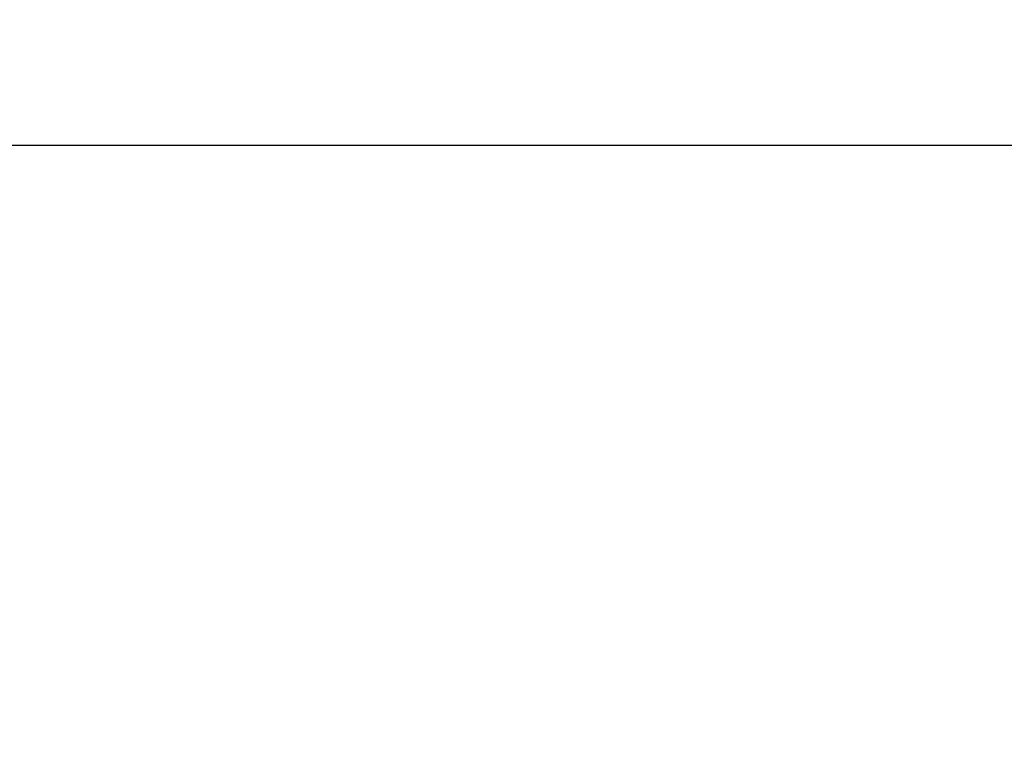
# Model space of a CAD drawing. Header units: feet. Extents: x 0 to 152726, y 0 to 59505.
# Tile 42 of 117: x 152358.19 to 152360.13, y 59278.35 to 59279.79. Entities that reach past the tile are written whole.
import ezdxf
from ezdxf import colors
from ezdxf.entities.mleader import LeaderData, LeaderLine
from ezdxf.math import Vec2, Vec3

# ---------------------------------------------------------------- set-up
doc = ezdxf.new("R2010")
doc.units = ezdxf.units.FT
doc.header["$LTSCALE"] = 0.1
doc.header["$MEASUREMENT"] = 0
doc.layers.add('BR_P_Rail_Object', color=251, linetype='Continuous', lineweight=30)
doc.layers.add('L-ANNO-NOTE', color=30, linetype='Continuous')
doc.styles.add('Arial', font='arial.ttf')

# ---------------------------------------------------------------- blocks, each defined once
blk = doc.blocks.new('Bridge plan')
at = {"layer": 'BR_P_Rail_Object', "lineweight": -3}
blk.add_line((1828195.652751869, 711480.8094832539), (1828078.811847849, 711480.8094832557), dxfattribs=at)
blk = doc.blocks.new('Trellis Base')
blk.add_blockref('Bridge plan', (-1675739.0632623, -652201.2630976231))
at = {"layer": 'L-ANNO-NOTE'}
ml = blk.add_multileader_mtext('Standard', dxfattribs=at)
ml.set_content('W. LIVINGSTON AVENUE', color=11, style='Arial')
ml.set_leader_properties()
ml.build(insert=Vec2(0, 0))
ml.multileader.update_dxf_attribs({"has_dogleg": 0, "dogleg_length": 0.36, "arrow_head_size": 1.25, "scale": 10})
ctx = ml.context
ctx.base_point, ctx.scale, ctx.char_height, ctx.arrow_head_size, ctx.landing_gap_size, ctx.plane_origin, ctx.plane_x_axis, ctx.plane_y_axis = Vec3(152493.4333448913, 59387.86988106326), 10, 1.25, 1.25, 0.5, Vec3(152496.4817137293, 59382.31385021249), Vec3(0.2347390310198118, 0.9720584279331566), Vec3(-0.9720584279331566, 0.2347390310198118)
notes = []
notes.append((ctx, [(0, (0, 0, 0), (0, 0), (1, 0), 1, [])]))
ctx.mtext.insert, ctx.mtext.text_direction, ctx.mtext.rotation, ctx.mtext.flow_direction = Vec3(152492.9328174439, 59388.50512407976), Vec3(0.2347390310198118, 0.9720584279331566), 1.333846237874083, 5
ml = blk.add_multileader_mtext('Standard', dxfattribs=at)
ml.set_content('S. FRONT STREET', color=11, style='Arial')
ml.set_leader_properties()
ml.build(insert=Vec2(0, 0))
ml.multileader.update_dxf_attribs({"has_dogleg": 0, "dogleg_length": 0.36, "arrow_head_size": 1.25, "scale": 10})
ctx = ml.context
ctx.base_point, ctx.scale, ctx.char_height, ctx.arrow_head_size, ctx.landing_gap_size, ctx.plane_origin = Vec3(152391.6984540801, 59316.60244546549), 10, 1.25, 1.25, 0.5, Vec3(152387.0132386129, 59312.33503554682)
notes.append((ctx, [(0, (0, 0, 0), (0, 0), (1, 0), 1, [])]))
ctx.mtext.insert, ctx.mtext.flow_direction = Vec3(152392.1984540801, 59317.23810371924), 5
for ctx, leaders in notes:
    for number, flags, end, landing, length, lines in leaders:
        leader = LeaderData()
        leader.index, (leader.has_last_leader_line, leader.has_dogleg_vector, leader.attachment_direction) = number, flags
        leader.last_leader_point, leader.dogleg_vector, leader.dogleg_length = Vec3(end), Vec3(landing), length
        for number, points, colour, breaks in lines:
            line = LeaderLine()
            line.index, line.vertices, line.color, line.breaks = number, Vec3.list(points), colors.encode_raw_color(colour), breaks
            leader.lines.append(line)
        ctx.leaders.append(leader)

msp = doc.modelspace()

# ---------------------------------------------------------------- block references
msp.add_blockref('Trellis Base', (0, 0))

# ---------------------------------------------------------------- next in the draw order: leaders
at = {"layer": 'L-ANNO-NOTE'}
ml = msp.add_multileader_mtext('Standard', dxfattribs=at)
ml.set_content('VERTICAL PANEL MODULE ON BACK OF TRELLIS, TYP OF 5', color=11, style='Arial')
ml.set_leader_properties()
ml.build(insert=Vec2(0, 0))
ml.multileader.update_dxf_attribs({"has_dogleg": 0, "dogleg_length": 0.36, "arrow_head_size": 1.25, "scale": 10})
ctx = ml.context
ctx.base_point, ctx.scale, ctx.char_height, ctx.arrow_head_size, ctx.landing_gap_size, ctx.plane_origin = Vec3(152474.8585207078, 59417.31804131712), 10, 1.25, 1.25, 0.5, Vec3(152470.1733052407, 59413.05063139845)
notes = []
notes.append((ctx, [(0, (0, 0, 0), (0, 0), (1, 0), 1, [])]))
ctx.mtext.insert, ctx.mtext.width, ctx.mtext.flow_direction = Vec3(152475.3585207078, 59417.95369957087), 25.03212493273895, 5
ctx.mtext.has_bg_fill, ctx.mtext.bg_color, ctx.mtext.bg_scale_factor, ctx.mtext.bg_transparency, ctx.mtext.use_window_bg_color = 1, -1027028792, 1.5, 0, 1
for ctx, leaders in notes:
    for number, flags, end, landing, length, lines in leaders:
        leader = LeaderData()
        leader.index, (leader.has_last_leader_line, leader.has_dogleg_vector, leader.attachment_direction) = number, flags
        leader.last_leader_point, leader.dogleg_vector, leader.dogleg_length = Vec3(end), Vec3(landing), length
        for number, points, colour, breaks in lines:
            line = LeaderLine()
            line.index, line.vertices, line.color, line.breaks = number, Vec3.list(points), colors.encode_raw_color(colour), breaks
            leader.lines.append(line)
        ctx.leaders.append(leader)

doc.saveas('drawing.dxf')
